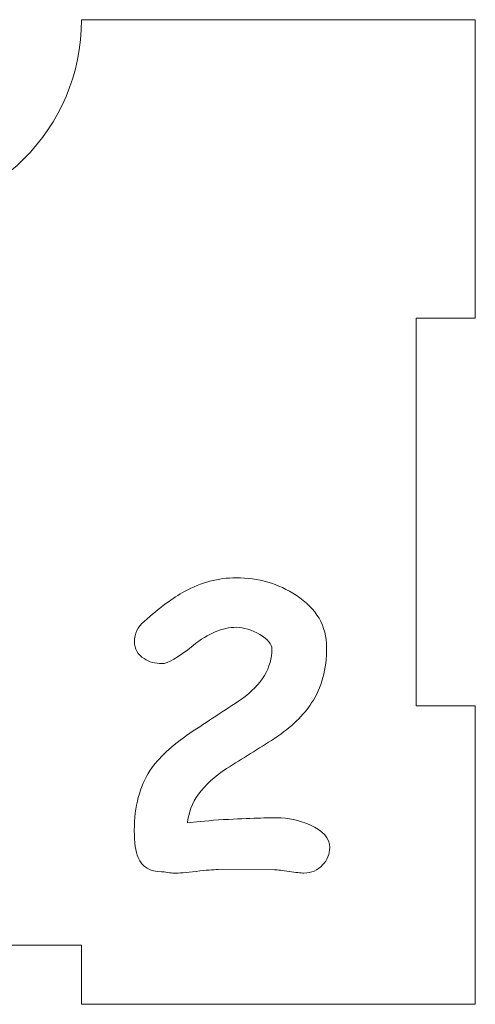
# Model space of a CAD drawing. Header units: millimetres. Extents: x -811 to 1340, y -192 to 870.
# Tile 18 of 256: x 455 to 478, y 6 to 56. Entities that reach past the tile are written whole.
import ezdxf

# ---------------------------------------------------------------- set-up
doc = ezdxf.new("R2010")
doc.units = ezdxf.units.MM
doc.header["$MEASUREMENT"] = 0
doc.layers.add('layer 1', color=7, linetype='Continuous')

msp = doc.modelspace()

# ---------------------------------------------------------------- linework, layer by layer
at = {"layer": 'layer 1', "color": 250, "lineweight": 9}
msp.add_open_spline([(478.0288, 21.3638), (478.0288, 21.3638), (478.0288, 6.2138), (478.0288, 6.2138), (478.0288, 6.2138), (478.0288, 6.2138), (458.0288, 6.2138), (458.0288, 6.2138), (458.0288, 6.2138), (458.0288, 6.2138), (458.0288, 9.2138), (458.0288, 9.2138), (458.0288, 9.2138), (458.0288, 9.2138), (438.0288, 9.2138), (438.0288, 9.2138), (438.0288, 9.2138), (438.0288, 9.2138), (438.0288, 6.2138), (438.0288, 6.2138), (438.0288, 6.2138), (438.0288, 6.2138), (418.0288, 6.2138), (418.0288, 6.2138), (418.0288, 6.2138), (418.0288, 6.2138), (418.0288, 21.3638), (418.0288, 21.3638), (418.0288, 21.3638), (418.0288, 21.3638), (421.0288, 21.3638), (421.0288, 21.3638), (421.0288, 21.3638), (421.0288, 21.3638), (421.0288, 41.0638), (421.0288, 41.0638), (421.0288, 41.0638), (421.0288, 41.0638), (418.0288, 41.0638), (418.0288, 41.0638), (418.0288, 41.0638), (418.0288, 41.0638), (418.0288, 56.2138), (418.0288, 56.2138), (418.0288, 56.2138), (418.0288, 56.2138), (438.0287, 56.2138), (438.0287, 56.2138), (438.0287, 56.2138), (438.0287, 50.6919), (442.5069, 46.2138), (448.0287, 46.2138), (448.0287, 46.2138), (453.5505, 46.2138), (458.0287, 50.6919), (458.0287, 56.2138), (458.0287, 56.2138), (458.0287, 56.2138), (478.0288, 56.2138), (478.0288, 56.2138), (478.0288, 56.2138), (478.0288, 56.2138), (478.0288, 41.0638), (478.0288, 41.0638), (478.0288, 41.0638), (478.0288, 41.0638), (475.0288, 41.0638), (475.0288, 41.0638), (475.0288, 41.0638), (475.0288, 41.0638), (475.0288, 21.3638), (475.0288, 21.3638), (475.0288, 21.3638), (475.0288, 21.3638), (478.0288, 21.3638), (478.0288, 21.3638)], degree=3, knots=[0, 0, 0, 0, 0.05, 0.05, 0.05, 0.05, 0.1, 0.1, 0.1, 0.1, 0.15, 0.15, 0.15, 0.15, 0.2, 0.2, 0.2, 0.2, 0.25, 0.25, 0.25, 0.25, 0.3, 0.3, 0.3, 0.3, 0.35, 0.35, 0.35, 0.35, 0.4, 0.4, 0.4, 0.4, 0.45, 0.45, 0.45, 0.45, 0.5, 0.5, 0.5, 0.5, 0.55, 0.55, 0.55, 0.55, 0.6, 0.6, 0.6, 0.6, 0.65, 0.65, 0.65, 0.65, 0.7, 0.7, 0.7, 0.7, 0.75, 0.75, 0.75, 0.75, 0.8, 0.8, 0.8, 0.8, 0.85, 0.85, 0.85, 0.85, 0.9, 0.9, 0.9, 0.9, 1, 1, 1, 1], dxfattribs=at)
at = {"layer": 'layer 1', "color": 114, "lineweight": 9}
msp.add_open_spline([(469.3257, 12.8794), (469.166, 12.8794), (468.9132, 12.906), (468.5703, 12.9626), (468.5703, 12.9626), (468.2309, 13.0159), (467.9848, 13.0424), (467.8351, 13.0424), (467.8351, 13.0424), (467.8351, 13.0424), (464.9701, 13.0525), (464.9701, 13.0525), (464.9701, 13.0525), (464.7206, 13.0525), (464.3479, 13.0225), (463.8488, 12.9626), (463.8488, 12.9626), (463.3464, 12.9027), (462.9704, 12.8728), (462.7174, 12.8728), (462.7174, 12.8728), (462.6443, 12.8728), (462.541, 12.886), (462.4047, 12.9128), (462.4047, 12.9128), (462.2683, 12.9393), (462.1652, 12.9494), (462.0919, 12.9494), (462.0919, 12.9494), (461.5063, 12.9494), (461.1103, 13.189), (460.9039, 13.6613), (460.9039, 13.6613), (460.7742, 13.9608), (460.7078, 14.4233), (460.7078, 15.0457), (460.7078, 15.0457), (460.7078, 16.26), (460.9772, 17.2782), (461.5162, 18.0968), (461.5162, 18.0968), (461.9322, 18.7257), (462.6044, 19.358), (463.536, 19.9868), (463.536, 19.9868), (464.4144, 20.5658), (465.2862, 21.1415), (466.1581, 21.7104), (466.1581, 21.7104), (467.1862, 22.4591), (467.6987, 23.3075), (467.6987, 24.2559), (467.6987, 24.2559), (467.6987, 24.5021), (467.4923, 24.7484), (467.0831, 24.9913), (467.0831, 24.9913), (466.6737, 25.2342), (466.2744, 25.3573), (465.8852, 25.3573), (465.8852, 25.3573), (465.1963, 25.3573), (464.4677, 25.0512), (463.6957, 24.4356), (463.6957, 24.4356), (462.9271, 23.82), (462.398, 23.5139), (462.1119, 23.5139), (462.1119, 23.5139), (461.7659, 23.5139), (461.4664, 23.5971), (461.2069, 23.7667), (461.2069, 23.7667), (460.8807, 23.9764), (460.7177, 24.2658), (460.7177, 24.6353), (460.7177, 24.6353), (460.7177, 25.0312), (460.8807, 25.3739), (461.2069, 25.6601), (461.2069, 25.6601), (461.9921, 26.3555), (462.6775, 26.8612), (463.2632, 27.1807), (463.2632, 27.1807), (464.1083, 27.6433), (464.9802, 27.8728), (465.8852, 27.8728), (465.8852, 27.8728), (467.0098, 27.8728), (468.0247, 27.5767), (468.9264, 26.9845), (468.9264, 26.9845), (469.9613, 26.309), (470.477, 25.4272), (470.477, 24.3358), (470.477, 24.3358), (470.477, 23.2311), (470.2241, 22.2893), (469.7151, 21.5175), (469.7151, 21.5175), (469.3191, 20.8986), (468.6936, 20.2996), (467.8351, 19.7139), (467.8351, 19.7139), (467.0232, 19.2016), (466.2112, 18.6891), (465.3994, 18.1834), (465.3994, 18.1834), (464.1649, 17.3781), (463.4993, 16.4597), (463.4096, 15.425), (463.4096, 15.425), (463.7656, 15.4715), (464.2946, 15.5214), (464.9901, 15.5812), (464.9901, 15.5812), (466.3742, 15.6512), (467.3659, 15.6878), (467.9615, 15.6878), (467.9615, 15.6878), (468.5205, 15.6878), (469.0729, 15.568), (469.6186, 15.3285), (469.6186, 15.3285), (470.2941, 15.029), (470.6334, 14.6429), (470.6334, 14.1771), (470.6334, 14.1771), (470.6334, 13.8377), (470.5137, 13.5416), (470.2741, 13.2888), (470.2741, 13.2888), (470.0178, 13.0159), (469.705, 12.8794), (469.3257, 12.8794)], degree=3, knots=[0, 0, 0, 0, 0.0285714, 0.0285714, 0.0285714, 0.0285714, 0.0571429, 0.0571429, 0.0571429, 0.0571429, 0.0857143, 0.0857143, 0.0857143, 0.0857143, 0.1142857, 0.1142857, 0.1142857, 0.1142857, 0.1428571, 0.1428571, 0.1428571, 0.1428571, 0.1714286, 0.1714286, 0.1714286, 0.1714286, 0.2, 0.2, 0.2, 0.2, 0.2285714, 0.2285714, 0.2285714, 0.2285714, 0.2571429, 0.2571429, 0.2571429, 0.2571429, 0.2857143, 0.2857143, 0.2857143, 0.2857143, 0.3142857, 0.3142857, 0.3142857, 0.3142857, 0.3428571, 0.3428571, 0.3428571, 0.3428571, 0.3714286, 0.3714286, 0.3714286, 0.3714286, 0.4, 0.4, 0.4, 0.4, 0.4285714, 0.4285714, 0.4285714, 0.4285714, 0.4571429, 0.4571429, 0.4571429, 0.4571429, 0.4857143, 0.4857143, 0.4857143, 0.4857143, 0.5142857, 0.5142857, 0.5142857, 0.5142857, 0.5428571, 0.5428571, 0.5428571, 0.5428571, 0.5714286, 0.5714286, 0.5714286, 0.5714286, 0.6, 0.6, 0.6, 0.6, 0.6285714, 0.6285714, 0.6285714, 0.6285714, 0.6571429, 0.6571429, 0.6571429, 0.6571429, 0.6857143, 0.6857143, 0.6857143, 0.6857143, 0.7142857, 0.7142857, 0.7142857, 0.7142857, 0.7428571, 0.7428571, 0.7428571, 0.7428571, 0.7714286, 0.7714286, 0.7714286, 0.7714286, 0.8, 0.8, 0.8, 0.8, 0.8285714, 0.8285714, 0.8285714, 0.8285714, 0.8571429, 0.8571429, 0.8571429, 0.8571429, 0.8857143, 0.8857143, 0.8857143, 0.8857143, 0.9142857, 0.9142857, 0.9142857, 0.9142857, 0.9428571, 0.9428571, 0.9428571, 0.9428571, 1, 1, 1, 1], dxfattribs=at)

doc.saveas('drawing.dxf')
